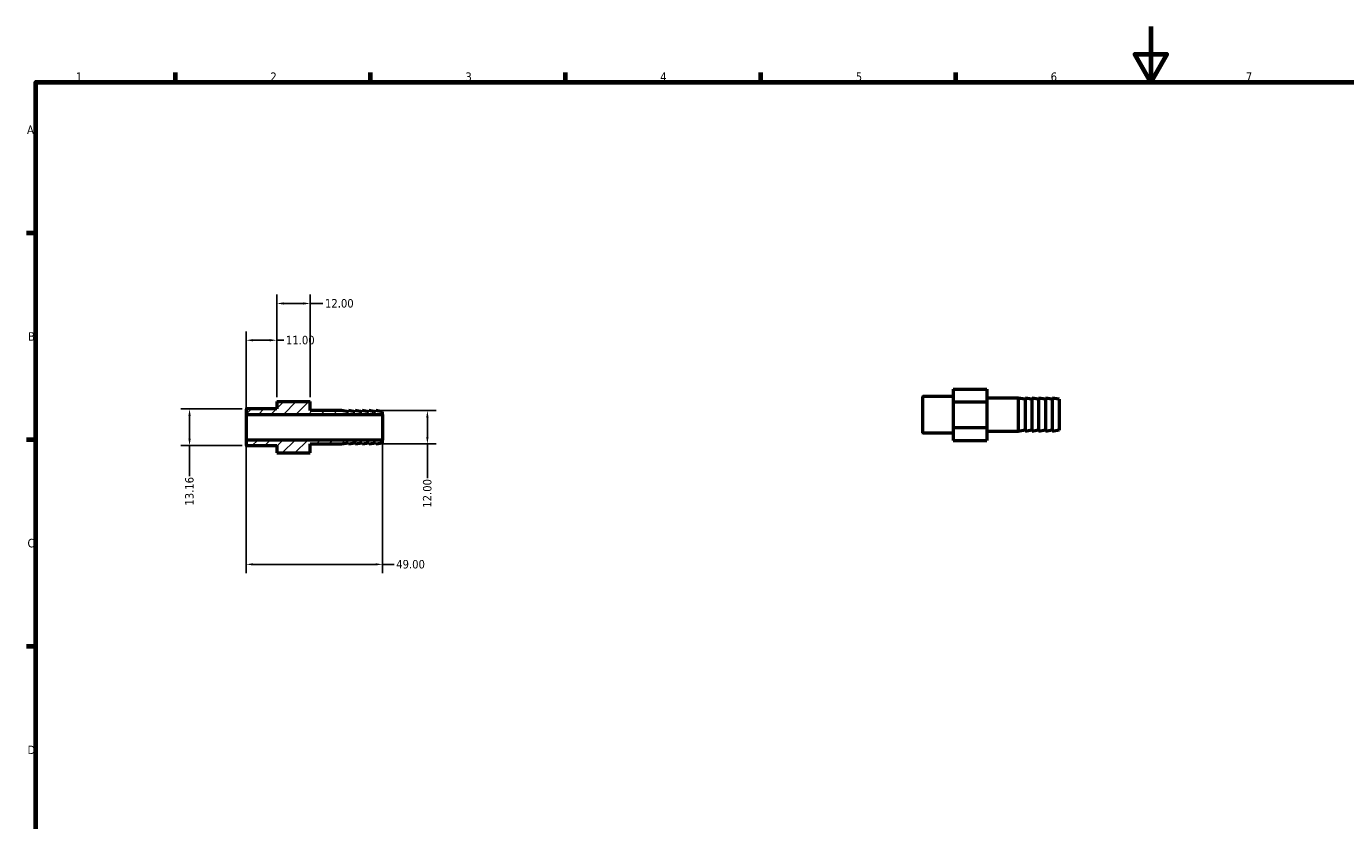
# Model space of a CAD drawing. Header units: millimetres. Extents: x 0 to 898, y 0 to 594.
# Tile 2 of 3: x 17 to 490, y 309 to 594. Entities that reach past the tile are written whole.
import ezdxf

# ---------------------------------------------------------------- set-up
doc = ezdxf.new("R2010")
doc.units = ezdxf.units.MM
for name, color, linetype, lineweight in [('Border (ANSI)', 7, 'Continuous', 70), ('Dimension (ANSI)', 7, 'Continuous', 25), ('Hatch (ANSI)', 7, 'Continuous', 18), ('Visible (ANSI)', 7, 'Continuous', 50), ('Visible Narrow (ANSI)', 7, 'Continuous', 35)]:
    doc.layers.add(name, color=color, linetype=linetype, lineweight=lineweight)
doc.styles.add('Note Text (ANSI)', font='tahoma.ttf')
doc.dimstyles.new('Default - mm (ANSI)', dxfattribs={"dimtxt": 3.048, "dimasz": 2.5, "dimexe": 3.175, "dimexo": 1.6002, "dimgap": 0.8, "dimtad": 0, "dimtoh": 1, "dimrnd": 1e-08, "dimzin": 4, "dimdsep": 46, "dimtxsty": 'Note Text (ANSI)', "dimcen": 0.09, "dimdle": 10, "dimclrd": 256, "dimclre": 256, "dimclrt": 256, "dimadec": 1, "dimazin": 1, "dimtfac": 1, "dimtofl": 0, "dimtmove": 0, "dimatfit": 3, "dimfxl": 1, "dimtolj": 1, "dimtzin": 4, "dimlwd": -1, "dimlwe": -1, "dimarcsym": 0})

# ---------------------------------------------------------------- blocks, each defined once
blk = doc.blocks.new('Borders Default Border')
at = {"layer": 'Border (ANSI)'}
for p, q in [((70.08, 574), (70.08, 577.45)), ((140.17, 574), (140.17, 577.45)), ((210.25, 574), (210.25, 577.45)), ((280.33, 574), (280.33, 577.45)), ((350.42, 574), (350.42, 577.45)), ((20, 519.75), (16.55, 519.75)), ((20, 445.5), (16.55, 445.5)), ((20, 371.25), (16.55, 371.25))]:
    blk.add_line(p, q, dxfattribs=at)
at = {"layer": 'Border (ANSI)', "flags": 128}
for points in [[(420.5, 594), (420.5, 574), (414.73, 584), (426.27, 584), (420.5, 574)], [(20, 20), (20, 574), (821, 574), (821, 20), (20, 20)]]:
    blk.add_lwpolyline(points, dxfattribs=at)
at = {"layer": 'Border (ANSI)', "char_height": 3.05, "attachment_point": 7, "style": 'Note Text (ANSI)'}
for s, insert in [('1', (34.35, 574.4)), ('2', (104.2, 574.4)), ('3', (174.26, 574.34)), ('4', (244.23, 574.4)), ('5', (314.48, 574.34)), ('6', (384.49, 574.34)), ('7', (454.6, 574.4)), ('A', (16.78, 555.35)), ('B', (17.15, 481.1)), ('C', (16.95, 406.8)), ('D', (16.96, 332.6))]:
    blk.add_mtext(s, dxfattribs=dict(at, insert=insert))
blk = doc.blocks.new('*D7')
at = {"layer": 'Defpoints', "color": 0, "transparency": 16777216}
for p in [(95.5, 445.4), (144.5, 445.4), (144.5, 400.76)]:
    blk.add_point(p, dxfattribs=at)
at = {"layer": 'Dimension (ANSI)', "transparency": 16777216}
for p, q in [((95.5, 443.79), (95.5, 397.58)), ((144.5, 443.79), (144.5, 397.58)), ((98, 400.76), (142, 400.76)), ((144.5, 400.76), (148.61, 400.76))]:
    blk.add_line(p, q, dxfattribs=at)
for points in [[(98, 401.17), (98, 400.34), (95.5, 400.76)], [(142, 401.17), (142, 400.34), (144.5, 400.76)]]:
    blk.add_solid(points, dxfattribs=at)
at = {"layer": 'Dimension (ANSI)', "transparency": 16777216, "insert": (149.41, 402.34), "char_height": 3.048, "attachment_point": 1, "style": 'Note Text (ANSI)'}
blk.add_mtext('\\A1;49.00', dxfattribs=at)
blk = doc.blocks.new('*D9')
at = {"layer": 'Defpoints', "color": 0, "transparency": 16777216}
for p in [(106.5, 481.27), (106.5, 459.24), (95.5, 454.6)]:
    blk.add_point(p, dxfattribs=at)
at = {"layer": 'Dimension (ANSI)', "transparency": 16777216}
for p, q in [((95.5, 456.21), (95.5, 484.44)), ((106.5, 460.84), (106.5, 484.44)), ((98, 481.27), (104, 481.27)), ((106.5, 481.27), (109, 481.27))]:
    blk.add_line(p, q, dxfattribs=at)
for points in [[(98, 481.68), (98, 480.85), (95.5, 481.27)], [(104, 481.68), (104, 480.85), (106.5, 481.27)]]:
    blk.add_solid(points, dxfattribs=at)
at = {"layer": 'Dimension (ANSI)', "transparency": 16777216, "insert": (109.8, 482.85), "char_height": 3.048, "attachment_point": 1, "style": 'Note Text (ANSI)'}
blk.add_mtext('\\A1;11.00', dxfattribs=at)
blk = doc.blocks.new('*D10')
at = {"layer": 'Defpoints', "color": 0, "transparency": 16777216}
for p in [(118.5, 494.47), (106.5, 459.24), (118.5, 459.24)]:
    blk.add_point(p, dxfattribs=at)
at = {"layer": 'Dimension (ANSI)', "transparency": 16777216}
for p, q in [((106.5, 460.84), (106.5, 497.64)), ((118.5, 460.84), (118.5, 497.64)), ((109, 494.47), (116, 494.47)), ((118.5, 494.47), (123.02, 494.47))]:
    blk.add_line(p, q, dxfattribs=at)
for points in [[(109, 494.88), (109, 494.05), (106.5, 494.47)], [(116, 494.88), (116, 494.05), (118.5, 494.47)]]:
    blk.add_solid(points, dxfattribs=at)
at = {"layer": 'Dimension (ANSI)', "transparency": 16777216, "insert": (123.82, 496.05), "char_height": 3.048, "attachment_point": 1, "style": 'Note Text (ANSI)'}
blk.add_mtext('\\A1;12.00', dxfattribs=at)
blk = doc.blocks.new('*D11')
at = {"layer": 'Defpoints', "color": 0, "transparency": 16777216}
for p in [(142.05, 456), (142.05, 444), (160.6, 444)]:
    blk.add_point(p, dxfattribs=at)
at = {"layer": 'Dimension (ANSI)', "transparency": 16777216}
for p, q in [((143.65, 456), (163.77, 456)), ((160.6, 453.5), (160.6, 446.5)), ((143.65, 444), (163.77, 444)), ((160.6, 444), (160.6, 431.7))]:
    blk.add_line(p, q, dxfattribs=at)
for points in [[(160.18, 453.5), (161.02, 453.5), (160.6, 456)], [(160.18, 446.5), (161.02, 446.5), (160.6, 444)]]:
    blk.add_solid(points, dxfattribs=at)
at = {"layer": 'Dimension (ANSI)', "transparency": 16777216, "insert": (159.01, 421.1), "char_height": 3.048, "attachment_point": 1, "rotation": 90, "style": 'Note Text (ANSI)'}
blk.add_mtext('\\A1;12.00', dxfattribs=at)
blk = doc.blocks.new('*D12')
at = {"layer": 'Defpoints', "color": 0, "transparency": 16777216}
for p in [(95.62, 456.58), (75.16, 443.42), (95.62, 443.42)]:
    blk.add_point(p, dxfattribs=at)
at = {"layer": 'Dimension (ANSI)', "transparency": 16777216}
for p, q in [((94.02, 456.58), (71.99, 456.58)), ((75.16, 454.08), (75.16, 445.92)), ((94.02, 443.42), (71.99, 443.42)), ((75.16, 443.42), (75.16, 432.48))]:
    blk.add_line(p, q, dxfattribs=at)
for points in [[(74.75, 454.08), (75.58, 454.08), (75.16, 456.58)], [(74.75, 445.92), (75.58, 445.92), (75.16, 443.42)]]:
    blk.add_solid(points, dxfattribs=at)
at = {"layer": 'Dimension (ANSI)', "transparency": 16777216, "insert": (73.57, 421.86), "char_height": 3.048, "attachment_point": 1, "rotation": 90, "style": 'Note Text (ANSI)'}
blk.add_mtext('\\A1;13.16', dxfattribs=at)

msp = doc.modelspace()

# ---------------------------------------------------------------- hatches: boundary and pattern name
at = {"layer": 'Hatch (ANSI)'}
h = msp.add_hatch(dxfattribs=at)
h.set_pattern_fill('ANSI31', color=256, scale=25.4, style=0)
h.set_pattern_definition([(45, (0, 0), (-2.245064, 2.245064), [])])
edge = h.paths.add_edge_path()
edge.add_line((106.5, 459.238), (118.5, 459.238))
edge.add_line((118.5, 459.238), (118.5, 456))
edge.add_line((118.5, 456), (129.8, 456))
edge.add_line((129.8, 456), (132.25, 455.568))
edge.add_line((132.25, 455.568), (132.25, 456))
edge.add_line((132.25, 456), (134.7, 455.568))
edge.add_line((134.7, 455.568), (134.7, 456))
edge.add_line((134.7, 456), (137.15, 455.568))
edge.add_line((137.15, 455.568), (137.15, 456))
edge.add_line((137.15, 456), (139.6, 455.568))
edge.add_line((139.6, 455.568), (139.6, 456))
edge.add_line((139.6, 456), (142.05, 455.568))
edge.add_line((142.05, 455.568), (142.05, 456))
edge.add_line((142.05, 456), (144.5, 455.568))
edge.add_line((144.5, 455.568), (144.5, 454.605))
edge.add_line((144.5, 454.605), (95.5, 454.605))
edge.add_line((95.5, 454.605), (95.5, 456.459))
edge.add_ellipse((95.62, 456.459), major_axis=(0, 0.12), ratio=1, start_angle=0, end_angle=90, ccw=False)
edge.add_line((95.62, 456.578), (106.5, 456.578))
edge.add_line((106.5, 456.578), (106.5, 459.238))
edge = h.paths.add_edge_path()
edge.add_line((106.5, 440.762), (118.5, 440.762))
edge.add_line((118.5, 440.762), (118.5, 444))
edge.add_line((118.5, 444), (129.8, 444))
edge.add_line((129.8, 444), (132.25, 444.432))
edge.add_line((132.25, 444.432), (132.25, 444))
edge.add_line((132.25, 444), (134.7, 444.432))
edge.add_line((134.7, 444.432), (134.7, 444))
edge.add_line((134.7, 444), (137.15, 444.432))
edge.add_line((137.15, 444.432), (137.15, 444))
edge.add_line((137.15, 444), (139.6, 444.432))
edge.add_line((139.6, 444.432), (139.6, 444))
edge.add_line((139.6, 444), (142.05, 444.432))
edge.add_line((142.05, 444.432), (142.05, 444))
edge.add_line((142.05, 444), (144.5, 444.432))
edge.add_line((144.5, 444.432), (144.5, 445.395))
edge.add_line((144.5, 445.395), (95.5, 445.395))
edge.add_line((95.5, 445.395), (95.5, 443.541))
edge.add_ellipse((95.62, 443.541), major_axis=(-0.12, 0), ratio=1, start_angle=0, end_angle=90)
edge.add_line((95.62, 443.421), (106.5, 443.421))
edge.add_line((106.5, 443.421), (106.5, 440.762))

# ---------------------------------------------------------------- linework, layer by layer
at = {"layer": 'Visible (ANSI)'}
for p, q in [((338.531, 448.052), (338.531, 460.969)), ((349.531, 461.089), (338.651, 461.089)), ((349.531, 463.748), (361.531, 463.748)), ((349.531, 463.748), (349.531, 459.129)), ((361.531, 463.748), (361.531, 459.129)), ((372.831, 460.51), (361.531, 460.51)), ((372.831, 460.51), (372.831, 448.51)), ((375.281, 460.078), (372.831, 460.51)), ((375.281, 460.51), (375.281, 448.51)), ((377.731, 460.078), (375.281, 460.51)), ((377.731, 460.51), (377.731, 448.51)), ((380.181, 460.078), (377.731, 460.51)), ((380.181, 460.51), (380.181, 448.51)), ((382.631, 460.078), (380.181, 460.51)), ((382.631, 460.51), (382.631, 448.51)), ((385.081, 460.078), (382.631, 460.51)), ((385.081, 460.51), (385.081, 448.51)), ((387.531, 460.078), (385.081, 460.51)), ((387.531, 460.078), (387.531, 448.942)), ((95.5, 456.459), (95.5, 454.605)), ((106.5, 456.578), (95.62, 456.578)), ((106.5, 459.238), (118.5, 459.238)), ((106.5, 459.238), (106.5, 456.578)), ((118.5, 456), (118.5, 459.238)), ((129.8, 456), (118.5, 456)), ((132.25, 455.568), (129.8, 456)), ((134.7, 455.568), (132.25, 456)), ((132.25, 456), (132.25, 455.568)), ((137.15, 455.568), (134.7, 456)), ((134.7, 456), (134.7, 455.568)), ((139.6, 455.568), (137.15, 456)), ((137.15, 456), (137.15, 455.568)), ((142.05, 455.568), (139.6, 456)), ((139.6, 456), (139.6, 455.568)), ((144.5, 455.568), (142.05, 456)), ((142.05, 456), (142.05, 455.568)), ((144.5, 454.605), (144.5, 455.568)), ((349.531, 459.129), (361.531, 459.129)), ((349.531, 459.129), (349.531, 449.891)), ((361.531, 459.129), (361.531, 449.891)), ((95.5, 454.605), (144.5, 454.605)), ((95.5, 454.605), (95.5, 445.395)), ((144.5, 454.605), (144.5, 445.395)), ((349.531, 447.932), (338.651, 447.932)), ((349.531, 449.891), (361.531, 449.891)), ((349.531, 449.891), (349.531, 445.272)), ((361.531, 449.891), (361.531, 445.272)), ((372.831, 448.51), (361.531, 448.51)), ((375.281, 448.942), (372.831, 448.51)), ((377.731, 448.942), (375.281, 448.51)), ((380.181, 448.942), (377.731, 448.51)), ((382.631, 448.942), (380.181, 448.51)), ((385.081, 448.942), (382.631, 448.51)), ((387.531, 448.942), (385.081, 448.51)), ((144.5, 445.395), (95.5, 445.395)), ((95.5, 445.395), (95.5, 443.541)), ((95.62, 443.421), (106.5, 443.421)), ((106.5, 443.421), (106.5, 440.762)), ((106.5, 440.762), (118.5, 440.762)), ((118.5, 440.762), (118.5, 444)), ((118.5, 444), (129.8, 444)), ((129.8, 444), (132.25, 444.432)), ((132.25, 444.432), (132.25, 444)), ((132.25, 444), (134.7, 444.432)), ((134.7, 444.432), (134.7, 444)), ((134.7, 444), (137.15, 444.432)), ((137.15, 444.432), (137.15, 444)), ((137.15, 444), (139.6, 444.432)), ((139.6, 444.432), (139.6, 444)), ((139.6, 444), (142.05, 444.432)), ((142.05, 444.432), (142.05, 444)), ((142.05, 444), (144.5, 444.432)), ((144.5, 444.432), (144.5, 445.395)), ((349.531, 445.272), (361.531, 445.272))]:
    msp.add_line(p, q, dxfattribs=at)
for centre, start, end in [((338.651, 460.969), 90, 180), ((95.62, 456.459), 90, 180), ((338.651, 448.052), 180, 270), ((95.62, 443.541), 180, 270)]:
    msp.add_arc(centre, 0.12, start, end, dxfattribs=at)
at = {"layer": 'Visible Narrow (ANSI)'}
msp.add_line((338.651, 461.008), (338.651, 448.013), dxfattribs=at)

# ---------------------------------------------------------------- block references
msp.add_blockref('Borders Default Border', (0, 0))

# ---------------------------------------------------------------- dimensions: what is measured, and where the dimension line sits
at = {"layer": 'Dimension (ANSI)'}
for base, p1, p2, angle, picture, middle in [((118.5, 494.467), (106.5, 459.238), (118.5, 459.238), 180, '*D10', (128.714, 494.467)), ((75.162, 443.421), (95.62, 456.578), (95.62, 443.421), 90, '*D12', (75.162, 426.771)), ((160.599, 444), (142.05, 456), (142.05, 444), 90, '*D11', (160.599, 426))]:
    dim = msp.add_linear_dim(base=base, p1=p1, p2=p2, angle=angle, dimstyle='Default - mm (ANSI)', override={"dimtoh": 0, "dimdec": 2, "dimtp": 0, "dimtm": 0, "dimtdec": 2, "dimatfit": 2}, dxfattribs=at)
    dim.commit()
    dim.dimension.update_dxf_attribs({"geometry": picture, "text_midpoint": middle, "dimtype": 160})
for base, p1, p2, picture, middle in [((106.5, 481.268), (95.5, 454.605), (106.5, 459.238), '*D9', (114.695, 481.268)), ((144.5, 400.758), (95.5, 445.395), (144.5, 445.395), '*D7', (154.5, 400.758))]:
    dim = msp.add_linear_dim(base=base, p1=p1, p2=p2, dimstyle='Default - mm (ANSI)', override={"dimtoh": 0, "dimdec": 2, "dimtp": 0, "dimtm": 0, "dimtdec": 2, "dimatfit": 2}, dxfattribs=at)
    dim.commit()
    dim.dimension.update_dxf_attribs({"geometry": picture, "text_midpoint": middle, "dimtype": 160})

doc.saveas('drawing.dxf')
